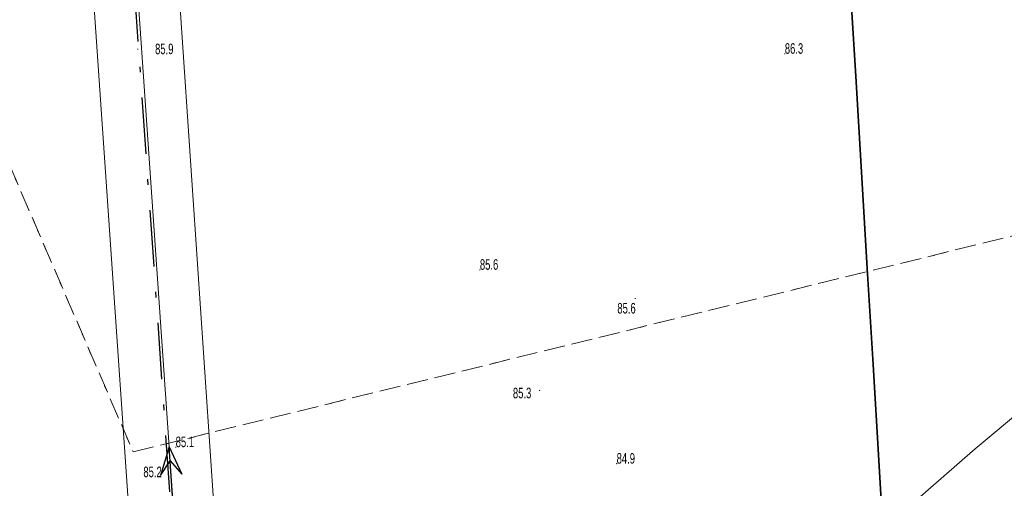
# Model space of a CAD drawing. Header units: metres. Extents: x 6524698 to 6533081, y 5883213 to 5896811.
# Tile 48 of 167: x 6528812 to 6528882, y 5888577 to 5888610. Entities that reach past the tile are written whole.
import ezdxf

# ---------------------------------------------------------------- set-up
doc = ezdxf.new("R2010")
doc.units = ezdxf.units.M
doc.header["$MEASUREMENT"] = 0
for name, pattern in [('DASHDOT', [4, 2, -0.9, 0.2, -0.9]), ('mapa zasadnicza$0$egkk-500', [2, 1.5, -0.5]), ('mapa zasadnicza$0$egug-500', [1, 0.5, -0.5]), ('mapa zasadnicza$0$suep_wn_500', [0])]:
    doc.linetypes.add(name, pattern=pattern)
doc.layers.get('0').update_dxf_attribs({"lineweight": 0})
for name, color, linetype, lineweight in [('_trasa_kat_zalomu', 7, 'Continuous', 18), ('_trasa_os', 1, 'DASHDOT', 30), ('Sections span lengths and Marker Balls Plan', 7, 'Continuous', 0)]:
    doc.layers.add(name, color=color, linetype=linetype, lineweight=lineweight)
for name, color, linetype in [('mapa zasadnicza$0$000 Inne (niezydentyfikowane)', 7, 'Continuous'), ('mapa zasadnicza$0$217-kontur klasyfikacyjny', 7, 'Continuous'), ('mapa zasadnicza$0$218-kontur użytku gruntowego', 7, 'Continuous'), ('mapa zasadnicza$0$pikieta naturalna', 7, 'Continuous'), ('mapa zasadnicza$0$pikieta naturalna-Atr2', 7, 'Continuous'), ('mapa zasadnicza$0$przewód elektroenergetyczny wysokiego napięcia', 7, 'Continuous'), ('mapa zasadnicza$0$przewód telekomunikacyjny podziemny', 7, 'Continuous')]:
    doc.layers.add(name, color=color, linetype=linetype)
doc.styles.add('mapa zasadnicza$0$STANDARD', font='Working1250', dxfattribs={"width": 0.75})
doc.styles.add('Opis_slupy', font='ARIALN.TTF')
doc.dimstyles.new('Kat zalomu', dxfattribs={"dimtxt": 2.5, "dimasz": 5, "dimexe": 1.25, "dimexo": 0.625, "dimtad": 0, "dimtxsty": 'Opis_slupy', "dimcen": 2.5, "dimse1": 1, "dimse2": 1, "dimadec": 0, "dimazin": 0, "dimtfac": 1, "dimtmove": 0, "dimatfit": 3, "dimfxl": 1, "dimarcsym": 1})

# ---------------------------------------------------------------- blocks, each defined once
blk = doc.blocks.new('mapa zasadnicza$0$PW01')
at = {"linetype": 'Continuous', "lineweight": 13}
h = blk.add_hatch(color=0, dxfattribs=at)
edge = h.paths.add_edge_path()
edge.add_arc((0, 0), 0.045, 0, 360)
blk = doc.blocks.new('mapa zasadnicza$0$SUEP3')
at = {"color": 0, "linetype": 'Continuous'}
for p, q in [((12.003, 0), (10.003, 0.75)), ((10.003, 0.75), (11.003, 0)), ((27.003, 0), (25.003, 0.75)), ((25.003, 0.75), (26.003, 0)), ((0, 0), (12.003, 0)), ((12.003, 0), (10.003, -0.75)), ((11.003, 0), (10.003, -0.75)), ((12.003, 0), (27.003, 0)), ((27.003, 0), (25.003, -0.75)), ((26.003, 0), (25.003, -0.75))]:
    blk.add_line(p, q, dxfattribs=at)
blk = doc.blocks.new('*D2408')
at = {"layer": '_trasa_kat_zalomu', "color": 0, "lineweight": -2}
for start, end in [(16.59261, 79.50812), (293.56538, 356.56948)]:
    blk.add_arc((6528824.236, 5888552.869), 19.805, start, end, dxfattribs=at)
at = {"layer": '_trasa_kat_zalomu', "color": 0}
for points in [[(6528827.89, 5888573.175), (6528827.795, 5888571.511), (6528822.85, 5888572.625)], [(6528831.92, 5888535.515), (6528832.388, 5888533.916), (6528827.355, 5888533.311)]]:
    blk.add_solid(points, dxfattribs=at)
at = {"layer": 'Defpoints', "color": 0}
for p in [(6528805.439, 5888820.887), (6528824.236, 5888552.869), (6528824.236, 5888552.869), (6528842.517, 5888545.251), (6528871.358, 5888257.413)]:
    blk.add_point(p, dxfattribs=at)
at = {"layer": '_trasa_kat_zalomu', "color": 0, "insert": (6528843.911, 5888555.139), "char_height": 2.5, "attachment_point": 5, "rotation": 276.58104, "style": 'Opis_slupy'}
blk.add_mtext('175%%d', dxfattribs=at)

msp = doc.modelspace()

# ---------------------------------------------------------------- linework, layer by layer
at = {"layer": '_trasa_os', "linetype": 'DASHDOT', "ltscale": 2}
msp.add_lwpolyline([(6529644.25, 5886257.506), (6529433.531, 5886354.176), (6529239.51, 5886504.082), (6529019.862, 5886673.787), (6529068.099, 5886815.315), (6529070.952, 5887003.68), (6529033.32, 5887240.317), (6528980.372, 5887573.115), (6528926.767, 5887910.52), (6528871.358, 5888257.413), (6528824.236, 5888552.869), (6528805.439, 5888820.887), (6528782.648, 5889143.114), (6528759.048, 5889475.999)], dxfattribs=at)
at = {"layer": 'mapa zasadnicza$0$000 Inne (niezydentyfikowane)', "color": 7, "linetype": 'Continuous', "lineweight": 35, "flags": 128}
msp.add_lwpolyline([(6528867.486, 5888667.506), (6528867.894, 5888660.701), (6528868.303, 5888653.895), (6528868.712, 5888647.089), (6528869.121, 5888640.283), (6528869.529, 5888633.478), (6528869.938, 5888626.672), (6528870.347, 5888619.866), (6528870.756, 5888613.06), (6528871.165, 5888606.255), (6528871.573, 5888599.449), (6528871.982, 5888592.643), (6528872.391, 5888585.837), (6528872.8, 5888579.031), (6528873.209, 5888572.226), (6528873.619, 5888565.387), (6528874.028, 5888558.423), (6528874.849, 5888553.436), (6528876.109, 5888545.979), (6528877.387, 5888538.416), (6528878.665, 5888530.854), (6528879.943, 5888523.291), (6528881.221, 5888515.728)], dxfattribs=at)
at = {"layer": 'mapa zasadnicza$0$217-kontur klasyfikacyjny', "color": 92, "linetype": 'mapa zasadnicza$0$egkk-500', "lineweight": 18, "flags": 128}
for points in [[(6528753.44, 5888734.02), (6528819.95, 5888579.64)], [(6528819.95, 5888579.64), (6528927.41, 5888606.02)]]:
    msp.add_lwpolyline(points, dxfattribs=at)
at = {"layer": 'mapa zasadnicza$0$218-kontur użytku gruntowego', "color": 3, "linetype": 'mapa zasadnicza$0$egug-500', "lineweight": 18, "flags": 128}
for points in [[(6528753.44, 5888734.02), (6528819.95, 5888579.64)], [(6528819.95, 5888579.64), (6528927.41, 5888606.02)]]:
    msp.add_lwpolyline(points, dxfattribs=at)
at = {"layer": 'mapa zasadnicza$0$przewód elektroenergetyczny wysokiego napięcia', "color": 1, "linetype": 'mapa zasadnicza$0$suep_wn_500', "lineweight": 18, "flags": 128}
msp.add_lwpolyline([(6528805.78, 5888820.95), (6528824.38, 5888553.06)], dxfattribs=at)
at = {"layer": 'mapa zasadnicza$0$przewód telekomunikacyjny podziemny', "color": 30, "linetype": 'Continuous', "lineweight": 18, "flags": 128}
msp.add_lwpolyline([(6528674.57, 5888463), (6528682.36, 5888464.15), (6528692.35, 5888467.55), (6528705.53, 5888469.32), (6528716.07, 5888473.3), (6528729.69, 5888479.31), (6528747.32, 5888488.19), (6528752.87, 5888490.93), (6528756.62, 5888492.79), (6528776.47, 5888505.56), (6528788.45, 5888515.5), (6528810.04, 5888529.84), (6528813.8, 5888532.32), (6528825.27, 5888541.08), (6528841.31, 5888553.13), (6528851.68, 5888560.06), (6528873.9, 5888574.85), (6528879.62, 5888579.84), (6528897.6, 5888594.86), (6528923.8, 5888612), (6528927.92, 5888614.69), (6528939.09, 5888621.55)], dxfattribs=at)
at = {"layer": 'Sections span lengths and Marker Balls Plan', "color": 1, "flags": 128}
for points in [[(6529645.501, 5886260.233), (6529435.239, 5886356.999), (6529241.711, 5886506.931), (6529021.682, 5886674.335), (6529071.055, 5886814.802), (6529075.939, 5887004.036), (6529036.876, 5887240.883), (6528983.927, 5887573.681), (6528930.322, 5887911.086), (6528874.913, 5888257.98), (6528827.216, 5888553.211), (6528809.03, 5888821.14), (6528786.24, 5889143.367), (6528762.639, 5889476.253)], [(6529643, 5886254.779), (6529431.358, 5886350.582), (6529237.798, 5886501.866), (6529015.745, 5886672.549), (6529065.143, 5886815.828), (6529068.458, 5887003.501), (6529030.555, 5887239.878), (6528977.607, 5887572.675), (6528924.002, 5887910.08), (6528868.593, 5888256.972), (6528821.256, 5888552.527), (6528802.646, 5888820.69), (6528779.855, 5889142.917), (6528756.255, 5889475.801)]]:
    msp.add_lwpolyline(points, dxfattribs=at)

# ---------------------------------------------------------------- block references
at = {"layer": 'mapa zasadnicza$0$pikieta naturalna', "color": 7, "linetype": 'Continuous', "lineweight": 13}
for p in [(6528820.29, 5888608.17), (6528866.14, 5888607.85), (6528844.53, 5888592.54), (6528855.54, 5888590.51), (6528848.76, 5888583.99), (6528822.97, 5888579.97), (6528822.44, 5888578.69), (6528854.22, 5888578.8)]:
    msp.add_blockref('mapa zasadnicza$0$PW01', p, dxfattribs=at)
at = {"layer": 'mapa zasadnicza$0$przewód elektroenergetyczny wysokiego napięcia', "color": 1, "linetype": 'Continuous', "lineweight": 18, "rotation": 93.97200000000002}
msp.add_blockref('mapa zasadnicza$0$SUEP3', (6528824.38, 5888553.06), dxfattribs=at)

# ---------------------------------------------------------------- texts
at = {"layer": 'mapa zasadnicza$0$pikieta naturalna-Atr2', "color": 7, "style": 'mapa zasadnicza$0$STANDARD', "width": 0.667}
for s, p in [('86.3', (6528866.14, 5888607.85)), ('85.9', (6528821.51, 5888607.82)), ('85.6', (6528844.53, 5888592.54)), ('85.6', (6528854.27, 5888589.44)), ('85.3', (6528846.87, 5888583.43)), ('85.1', (6528822.97, 5888579.97)), ('84.9', (6528854.22, 5888578.8)), ('85.2', (6528820.68, 5888577.84))]:
    msp.add_text(s, height=0.75, dxfattribs=at).set_placement(p)

# ---------------------------------------------------------------- dimensions: what is measured, and where the dimension line sits
at = {"layer": '_trasa_kat_zalomu'}
dim = msp.add_angular_dim_2l(base=(6528842.517, 5888545.251), line1=((6528871.358, 5888257.413), (6528824.236, 5888552.869)), line2=((6528824.236, 5888552.869), (6528805.439, 5888820.887)), dimstyle='Kat zalomu', dxfattribs=at)
dim.commit()
dim.dimension.update_dxf_attribs({"geometry": '*D2408', "text_midpoint": (6528843.911, 5888555.139), "dimtype": 162})

doc.saveas('drawing.dxf')
